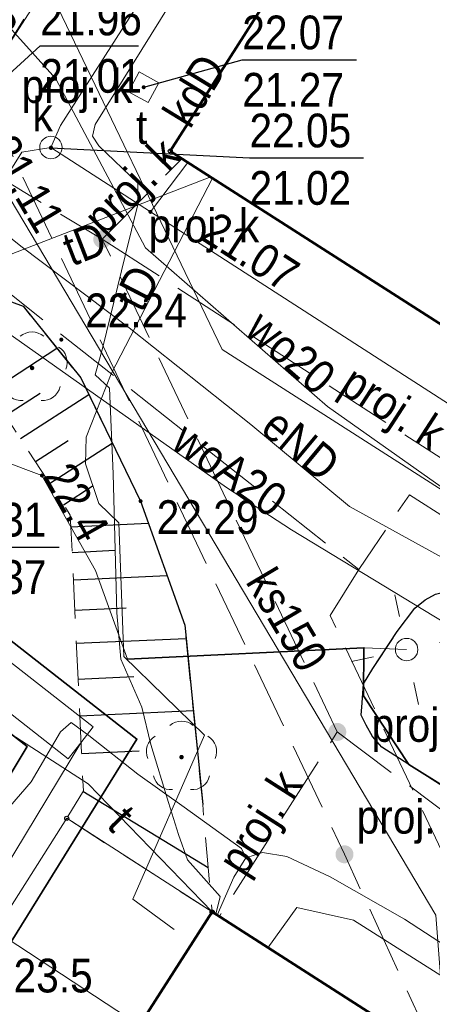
# Model space of a CAD drawing. Header units: metres. Extents: x 6530877 to 6534102, y 6042175 to 6045327.
# Tile 60 of 76: x 6533110 to 6533119, y 6044043 to 6044065. Entities that reach past the tile are written whole.
import ezdxf
from ezdxf.enums import TextEntityAlignment as Align

# ---------------------------------------------------------------- set-up
doc = ezdxf.new("R2010")
doc.units = ezdxf.units.M
doc.header["$MEASUREMENT"] = 0
doc.linetypes.add('1.0_0.5', pattern=[1.5, 1, -0.5])
doc.linetypes.add('1.5_0.5', pattern=[2, 1.5, -0.5])
doc.layers.get('0').update_dxf_attribs({"color": 2, "linetype": 'CONTINUOUS', "lineweight": 5})
for name, color, linetype in [('000 Inne (niezydentyfikowane)', 7, 'CONTINUOUS'), ('312-budynek ewidencyjny', 7, 'CONTINUOUS'), ('drzewo liściaste', 7, 'CONTINUOUS'), ('inny obiekt trwale związany z budynkiem (powierzchnia)', 7, 'CONTINUOUS'), ('jezdnia', 7, 'CONTINUOUS'), ('kanalizacyjne urządzenie techniczne - ob. projektowany', 7, 'CONTINUOUS'), ('kanalizacyjne urządzenie techniczne - ob. projektowany-Atr17', 7, 'CONTINUOUS'), ('krawężnik', 7, 'CONTINUOUS'), ('latarnia', 7, 'CONTINUOUS'), ('obudowa ochronna przewodu', 7, 'CONTINUOUS'), ('pikieta naturalna-Atr2', 7, 'CONTINUOUS'), ('pikieta sztuczna', 7, 'CONTINUOUS'), ('pikieta sztuczna-Atr2', 7, 'CONTINUOUS'), ('przewód ciepłowniczy', 7, 'CONTINUOUS'), ('przewód elektroenergetyczny podziemny', 7, 'CONTINUOUS'), ('przewód elektroenergetyczny podziemny-Atr1', 7, 'CONTINUOUS'), ('przewód kanalizacyjny', 7, 'CONTINUOUS'), ('przewód kanalizacyjny - ob. projektowany', 7, 'CONTINUOUS'), ('przewód kanalizacyjny - ob. projektowany-Atr1', 7, 'CONTINUOUS'), ('przewód kanalizacyjny-Atr1', 7, 'CONTINUOUS'), ('przewód telekomunikacyjny podziemny', 7, 'CONTINUOUS'), ('przewód telekomunikacyjny podziemny-Atr1', 7, 'CONTINUOUS'), ('przewód wodociągowy', 7, 'CONTINUOUS'), ('przewód wodociągowy - ob. projektowany', 7, 'CONTINUOUS'), ('przewód wodociągowy-Atr1', 7, 'CONTINUOUS'), ('Punkt budynku', 7, 'CONTINUOUS'), ('rzędna', 7, 'CONTINUOUS'), ('rzędna-Atr2', 7, 'CONTINUOUS'), ('rzędna-Atr3', 7, 'CONTINUOUS'), ('skarpa nieumocniona', 7, 'CONTINUOUS'), ('słup przewodów napowietrznych', 7, 'CONTINUOUS'), ('właz do komory lub kanału - kwadratowy', 7, 'CONTINUOUS'), ('właz do komory lub kanału - kwadratowy-Atr17', 7, 'CONTINUOUS'), ('właz do komory lub kanału - okrągły', 7, 'CONTINUOUS'), ('właz do komory lub kanału - okrągły-Atr17', 7, 'CONTINUOUS')]:
    doc.layers.add(name, color=color, linetype=linetype)
doc.styles.get("Standard").update_dxf_attribs({"font": 'Working1250', "width": 0.75})

# ---------------------------------------------------------------- blocks, each defined once
blk = doc.blocks.new('PUNKTBUD')
at = {"color": 0}
blk.add_circle((0, 0), 0.045, dxfattribs=at)
blk = doc.blocks.new('PW01')
at = {"linetype": 'Continuous', "lineweight": 13}
h = blk.add_hatch(color=0, dxfattribs=at)
edge = h.paths.add_edge_path()
edge.add_arc((0, 0), 0.045, 0, 360)
blk = doc.blocks.new('OP021')
at = {"linetype": 'Continuous', "lineweight": 13}
h = blk.add_hatch(color=0, dxfattribs=at)
edge = h.paths.add_edge_path()
edge.add_arc((0, 0), 0.05, 0, 360)
at = {"color": 0, "linetype": 'Continuous', "lineweight": 13}
for centre, start, end in [((0, 0.4), 49.272, 130.728), ((-0.38, 0.124), 121.308, 202.548), ((0.38, 0.124), 337.452, 58.692), ((-0.235, -0.324), 193.221, 274.871), ((0.235, -0.324), 265.129, 346.779)]:
    blk.add_arc(centre, 0.4, start, end, dxfattribs=at)
blk = doc.blocks.new('US15')
at = {"color": 0, "linetype": 'Continuous', "lineweight": 13}
blk.add_circle((0, 0), 0.25, dxfattribs=at)
blk = doc.blocks.new('SM01')
at = {"color": 0, "linetype": 'Continuous', "lineweight": 13}
for p, q in [((-0.53, 0.531), (-0.883, 0.884)), ((0.531, 0.531), (0.884, 0.884)), ((-0.53, -0.53), (-0.883, -0.883)), ((0.531, -0.53), (0.884, -0.883))]:
    blk.add_line(p, q, dxfattribs=at)
blk.add_circle((0, 0), 0.25, dxfattribs=at)
blk = doc.blocks.new('US22')
at = {"color": 0, "linetype": 'Continuous', "lineweight": 13}
blk.add_circle((0, 0), 0.25, dxfattribs=at)
blk = doc.blocks.new('US22A')
at = {"color": 0, "linetype": 'Continuous', "lineweight": 0}
blk.add_lwpolyline([(-0.25, -0.25), (0.25, -0.25), (0.25, 0.25), (-0.25, 0.25)], close=True, dxfattribs=at)
blk = doc.blocks.new('US25')
at = {"linetype": 'Continuous', "lineweight": 0}
h = blk.add_hatch(color=0, dxfattribs=at)
edge = h.paths.add_edge_path()
edge.add_arc((0, 0), 0.2, 0, 360)

msp = doc.modelspace()

# ---------------------------------------------------------------- linework, layer by layer
at = {"layer": '000 Inne (niezydentyfikowane)', "color": 7, "linetype": 'Continuous', "lineweight": 25, "flags": 128}
for points in [[(6533109.18, 6044056.52), (6533110.67, 6044057.49)], [(6533109.53, 6044055.99), (6533110.3, 6044056.49)], [(6533109.86, 6044055.48), (6533111.38, 6044056.46)], [(6533110.2, 6044054.97), (6533110.92, 6044055.44)], [(6533110.51, 6044054.48), (6533111.9, 6044055.38)], [(6533110.82, 6044054.01), (6533111.48, 6044054.44)], [(6533110.98, 6044053.52), (6533112.7, 6044053.6)], [(6533111.01, 6044052.95), (6533111.96, 6044053)], [(6533111.04, 6044052.34), (6533113.12, 6044052.44)], [(6533111.07, 6044051.67), (6533112.21, 6044051.72)], [(6533111.1, 6044050.93), (6533113.54, 6044051.04)], [(6533111.14, 6044050.13), (6533112.38, 6044050.19)], [(6533111.18, 6044049.32), (6533113.7, 6044049.44)], [(6533111.22, 6044048.48), (6533112.5, 6044048.54)], [(6533111.25, 6044047.64), (6533114.03, 6044045.95)]]:
    msp.add_lwpolyline(points, dxfattribs=at)
at = {"layer": '312-budynek ewidencyjny', "color": 7, "linetype": 'Continuous', "lineweight": 50, "flags": 128}
for points in [[(6533113.19, 6044061.87), (6533124.17, 6044079.08)], [(6533136.02, 6044047.25), (6533113.19, 6044061.87)], [(6533109.35, 6044037.52), (6533114.12, 6044044.96)], [(6533114.12, 6044044.96), (6533132.04, 6044033.47)]]:
    msp.add_lwpolyline(points, dxfattribs=at)
at = {"layer": 'inny obiekt trwale związany z budynkiem (powierzchnia)', "color": 7, "linetype": 'Continuous', "lineweight": 18, "flags": 128}
msp.add_lwpolyline([(6533112.5, 6044042.44), (6533109.3, 6044044.54), (6533110.89, 6044047.04), (6533114.12, 6044044.96)], close=True, dxfattribs=at)
at = {"layer": 'jezdnia', "color": 7, "linetype": '1.5_0.5', "lineweight": 18, "flags": 128}
msp.add_lwpolyline([(6533119.7, 6044052.08), (6533119.35, 6044052.09), (6533119.08, 6044052.02), (6533118.85, 6044051.9), (6533118.62, 6044051.71), (6533118.23, 6044051.19), (6533117.69, 6044050.37), (6533117.48, 6044050.03), (6533117.45, 6044049.61), (6533117.43, 6044049.33), (6533117.54, 6044049.11), (6533117.68, 6044048.86), (6533117.89, 6044048.62), (6533121.79, 6044046.12), (6533125.01, 6044044.03), (6533129.29, 6044041.2), (6533133.48, 6044038.57), (6533135.33, 6044037.32), (6533135.59, 6044037.27), (6533136.17, 6044037.24), (6533136.73, 6044037.47), (6533137.19, 6044037.85), (6533137.47, 6044038.3), (6533137.75, 6044038.91), (6533137.99, 6044039.35), (6533138.09, 6044039.71), (6533138.14, 6044039.86), (6533138.16, 6044040.1), (6533138.09, 6044040.23), (6533137.59, 6044040.67), (6533136.47, 6044041.47), (6533135.1, 6044042.34), (6533120.21, 6044051.93), (6533120.04, 6044052.03)], close=True, dxfattribs=at)
at = {"layer": 'krawężnik', "color": 7, "linetype": 'Continuous', "lineweight": 25, "flags": 128}
for points in [[(6533100.02, 6044060.82), (6533097.3, 6044057.49), (6533100.72, 6044054.72), (6533097.73, 6044050.02), (6533097.06, 6044049.02), (6533099.98, 6044047.22), (6533100.74, 6044047.34), (6533101.38, 6044048.41), (6533103.71, 6044052.16), (6533106.32, 6044056.61), (6533107.48, 6044059.33), (6533109.92, 6044058.42), (6533111.2, 6044056.83), (6533112.53, 6044054.09), (6533113.51, 6044051.33), (6533113.91, 6044047.35)], [(6533129.29, 6044041.2), (6533125.01, 6044044.03), (6533121.79, 6044046.12), (6533117.89, 6044048.62), (6533117.68, 6044048.86), (6533117.54, 6044049.11), (6533117.43, 6044049.33), (6533117.45, 6044049.61), (6533117.48, 6044050.03), (6533117.69, 6044050.37), (6533118.23, 6044051.19), (6533118.62, 6044051.71), (6533118.85, 6044051.9), (6533119.08, 6044052.02), (6533119.35, 6044052.09), (6533119.7, 6044052.08), (6533120.04, 6044052.03)]]:
    msp.add_lwpolyline(points, dxfattribs=at)
at = {"layer": 'obudowa ochronna przewodu', "color": 7, "linetype": 'Continuous', "lineweight": 35, "flags": 128}
msp.add_lwpolyline([(6533086.41, 6044046.47), (6533082.63, 6044040.69), (6533079.57, 6044042.45), (6533066.5, 6044049.32), (6533058.16, 6044054.65), (6533057.02, 6044055.29), (6533056.24, 6044053.72), (6533065.51, 6044047.82), (6533068.89, 6044046.08), (6533079.32, 6044040.49), (6533083.08, 6044038.43), (6533088.79, 6044046.92), (6533098.83, 6044057.37), (6533110.01, 6044048.64), (6533103.74, 6044038.18), (6533105.25, 6044037.2), (6533112.45, 6044048.8), (6533098.38, 6044059.81), (6533089.72, 6044050.29)], close=True, dxfattribs=at)
msp.add_lwpolyline([(6533112.24, 6044050.58), (6533117.49, 6044050.83), (6533117.48, 6044049.76), (6533118.49, 6044048.24), (6533126.7, 6044043.11), (6533134.82, 6044037.35), (6533136.75, 6044037.59), (6533137.12, 6044038.34), (6533137.85, 6044039.38), (6533142.72, 6044038.05), (6533153.12, 6044034.29), (6533156.42, 6044032.01)], dxfattribs=at)
at = {"layer": 'przewód ciepłowniczy', "color": 0, "lineweight": 18}
for p, q in [((6533098.8872, 6044058.9146), (6533111.4772, 6044049.0746)), ((6533098.3328, 6044058.2054), (6533110.9228, 6044048.3654)), ((6533111.4772, 6044049.0746), (6533111.2, 6044048.72)), ((6533110.9228, 6044048.3654), (6533111.2, 6044048.72))]:
    msp.add_line(p, q, dxfattribs=at)
at = {"layer": 'przewód ciepłowniczy', "color": 212, "linetype": 'Continuous', "lineweight": 18, "flags": 128}
for points in [[(6533139.28, 6044045.44), (6533137.83, 6044042.82), (6533137.49, 6044042.65), (6533114.34, 6044057.46), (6533110.34, 6044065.81), (6533103.52, 6044073.43)], [(6533104.53, 6044037.67), (6533111.2, 6044048.72)]]:
    msp.add_lwpolyline(points, dxfattribs=at)
at = {"layer": 'przewód elektroenergetyczny podziemny', "color": 1, "linetype": 'Continuous', "lineweight": 18, "flags": 128}
for points in [[(6533114.2, 6044044.91), (6533114.3, 6044045.3), (6533113.57, 6044046.12), (6533113.37, 6044046.68), (6533113.15, 6044047.39), (6533112.76, 6044048.68), (6533112.56, 6044049.51), (6533112.09, 6044050.58), (6533112, 6044051.61), (6533111.92, 6044054.7), (6533111.84, 6044056.6), (6533111.52, 6044056.9), (6533111.69, 6044057.51), (6533112.19, 6044059.54), (6533112.47, 6044060.68), (6533112.47, 6044061.16), (6533111.6, 6044061.99), (6533111.46, 6044062.2), (6533111.52, 6044062.46), (6533113.39, 6044065.47), (6533118.01, 6044072.77), (6533120.29, 6044076.43)], [(6533126.45, 6044048.87), (6533125.7, 6044049.26), (6533121.57, 6044051.55), (6533117.17, 6044053.97), (6533114.98, 6044055.79), (6533112.28, 6044057.94), (6533109.87, 6044059.76), (6533106.28, 6044062.65), (6533104.91, 6044063.55), (6533104.18, 6044063.93), (6533103.14, 6044064.37), (6533102.04, 6044064.72), (6533101.16, 6044064.73), (6533100.54, 6044064.57), (6533099.55, 6044064.34), (6533098.37, 6044064.03), (6533097.07, 6044063.31), (6533094.19, 6044061.38), (6533089.09, 6044059.07), (6533082.26, 6044057.6), (6533080.12, 6044057.53), (6533071.77, 6044056.89)], [(6533102.98, 6044059.66), (6533106.51, 6044056.1), (6533110.34, 6044054.66), (6533111.53, 6044052.55), (6533112.24, 6044050.58), (6533117.49, 6044050.83)], [(6533117.49, 6044050.83), (6533117.48, 6044049.76), (6533118.49, 6044048.24), (6533126.7, 6044043.11)], [(6533117.49, 6044050.83), (6533118.44, 6044050.79)], [(6533108.26, 6044046.91), (6533108.88, 6044046.47), (6533109.14, 6044046.46), (6533109.63, 6044047.3), (6533110.1, 6044047.85), (6533110.75, 6044048.96), (6533110.99, 6044049.17), (6533111.38, 6044048.88), (6533112.47, 6044048.02), (6533113.5, 6044047.29), (6533114.77, 6044046.37), (6533114.87, 6044046.16), (6533114.6, 6044045.73), (6533114.23, 6044044.89)], [(6533114.87, 6044046.16), (6533115.24, 6044046.28), (6533115.78, 6044046.19), (6533116.74, 6044045.74), (6533118.39, 6044044.8), (6533121.02, 6044043.09), (6533121.58, 6044042.44), (6533121.94, 6044041.86), (6533121.93, 6044041.09), (6533121.58, 6044040.17)], [(6533115.36, 6044044.16), (6533116, 6044045.06), (6533117.26, 6044044.78), (6533119.48, 6044043.37), (6533119.99, 6044043.46), (6533120.48, 6044043.44)]]:
    msp.add_lwpolyline(points, dxfattribs=at)
at = {"layer": 'przewód kanalizacyjny', "color": 34, "linetype": 'Continuous', "lineweight": 18, "flags": 128}
for points in [[(6533123.02, 6044085.11), (6533112.51, 6044068.77), (6533108.55, 6044062.62), (6533100.59, 6044047.82)], [(6533123.05, 6044081.25), (6533120.66, 6044077.94), (6533110.75, 6044062.44), (6533110.54, 6044061.95)], [(6533119.34, 6044041.61), (6533119.09, 6044044.89), (6533108.55, 6044062.62)], [(6533110.54, 6044061.95), (6533109.89, 6044061.85), (6533101.57, 6044048.52), (6533101.49, 6044048.05)], [(6533132.85, 6044047.74), (6533125.78, 6044052.12), (6533112.75, 6044060.52), (6533110.54, 6044061.95)], [(6533112.75, 6044060.52), (6533113.58, 6044061.62)]]:
    msp.add_lwpolyline(points, dxfattribs=at)
at = {"layer": 'przewód kanalizacyjny - ob. projektowany', "color": 34, "linetype": '1.5_0.5', "lineweight": 18, "flags": 128}
for points in [[(6533119.08, 6044041.84), (6533117.06, 6044046.24), (6533108.98, 6044063.26), (6533115.09, 6044073.07), (6533115.21, 6044084.65), (6533115.37, 6044103.97), (6533118.8, 6044109.45), (6533124.98, 6044119.17), (6533127.06, 6044118.25), (6533137.57, 6044113.74), (6533148.22, 6044129.62), (6533128.91, 6044141.43), (6533126.73, 6044149.84)], [(6533107.33, 6044062.54), (6533111.68, 6044059.91), (6533116.9, 6044048.96), (6533114.28, 6044044.86)], [(6533111.68, 6044059.91), (6533113.45, 6044061.7)], [(6533111.68, 6044059.91), (6533124.69, 6044051.5), (6533132.09, 6044046.74), (6533137.17, 6044043.51), (6533147.31, 6044037.09), (6533152.53, 6044036.94)], [(6533116.9, 6044048.96), (6533132.46, 6044037.29), (6533131.77, 6044033.64)]]:
    msp.add_lwpolyline(points, dxfattribs=at)
at = {"layer": 'przewód telekomunikacyjny podziemny', "color": 30, "linetype": 'Continuous', "lineweight": 18, "flags": 128}
for points in [[(6533114.09, 6044061.3), (6533106.99, 6044058.55), (6533105.13, 6044055.15), (6533106.38, 6044048.73)], [(6533113.28, 6044044.57), (6533112.36, 6044045.24), (6533113.95, 6044048.89), (6533112.16, 6044050.64), (6533112.05, 6044053.61), (6533111.6, 6044054.04), (6533111.31, 6044054.92), (6533111.32, 6044055.51), (6533111.88, 6044056.92), (6533114.13, 6044061.27)], [(6533106.77, 6044050.63), (6533107.25, 6044050.46), (6533111.37, 6044047.81), (6533114.12, 6044044.96)]]:
    msp.add_lwpolyline(points, dxfattribs=at)
at = {"layer": 'przewód wodociągowy', "color": 5, "linetype": 'Continuous', "lineweight": 18, "flags": 128}
for points in [[(6533102.08, 6044073.69), (6533102.77, 6044072.25), (6533110.65, 6044063.48), (6533112.64, 6044059.72), (6533116.68, 6044056.19), (6533125.67, 6044049.84), (6533124.54, 6044048.2)], [(6533124.54, 6044048.2), (6533115.88, 6044053.45), (6533114.44, 6044054.39), (6533109.4, 6044057.96), (6533105.55, 6044059.76)]]:
    msp.add_lwpolyline(points, dxfattribs=at)
at = {"layer": 'przewód wodociągowy - ob. projektowany', "color": 5, "linetype": '1.5_0.5', "lineweight": 18, "flags": 128}
for points in [[(6533101.41, 6044065.34), (6533105.51, 6044061.96), (6533117.38, 6044052.57), (6533117.69, 6044053.03), (6533118.5, 6044054.23), (6533125.33, 6044049.88), (6533127.28, 6044052.85)], [(6533117.38, 6044052.57), (6533116.74, 6044051.55), (6533120.81, 6044042.96), (6533119.72, 6044041.37)]]:
    msp.add_lwpolyline(points, dxfattribs=at)
at = {"layer": 'rzędna-Atr2', "color": 7, "flags": 128}
for points in [[(6533108.55, 6044062.62), (6533110.3, 6044064.21), (6533112.481, 6044064.21)], [(6533112.6, 6044063.29), (6533114.79, 6044063.9), (6533117.327, 6044063.9)], [(6533110.54, 6044061.94), (6533114.95, 6044061.72), (6533117.482, 6044061.72)], [(6533106.77, 6044050.63), (6533108.18, 6044053.07), (6533110.722, 6044053.07)]]:
    msp.add_lwpolyline(points, dxfattribs=at)
at = {"layer": 'skarpa nieumocniona', "color": 7, "linetype": '1.0_0.5', "lineweight": 18, "flags": 128}
msp.add_lwpolyline([(6533110.89, 6044047.04), (6533114.12, 6044044.96), (6533113.91, 6044047.35), (6533113.51, 6044051.33), (6533112.53, 6044054.09), (6533111.2, 6044056.83), (6533109.92, 6044058.42), (6533107.48, 6044059.33), (6533106.32, 6044056.61), (6533103.71, 6044052.16), (6533104.21, 6044051.15), (6533105.02, 6044050.65), (6533107.14, 6044053.45), (6533108.93, 6044056.91), (6533110.97, 6044053.78), (6533111.26, 6044047.65)], close=True, dxfattribs=at)
msp.add_lwpolyline([(6533110.89, 6044047.04), (6533114.12, 6044044.96), (6533113.91, 6044047.35), (6533113.51, 6044051.33), (6533112.53, 6044054.09), (6533111.2, 6044056.83), (6533109.92, 6044058.42), (6533107.48, 6044059.33), (6533106.32, 6044056.61), (6533103.71, 6044052.16), (6533104.21, 6044051.15), (6533105.02, 6044050.65), (6533107.14, 6044053.45), (6533108.93, 6044056.91), (6533110.97, 6044053.78), (6533111.26, 6044047.65)], close=True, dxfattribs=at)

# ---------------------------------------------------------------- block references
at = {"layer": 'drzewo liściaste', "color": 94, "linetype": 'Continuous', "lineweight": 18}
for p in [(6533110.12, 6044057.05), (6533113.44, 6044048.4)]:
    msp.add_blockref('OP021', p, dxfattribs=at)
at = {"layer": 'kanalizacyjne urządzenie techniczne - ob. projektowany', "color": 34, "linetype": 'Continuous', "lineweight": 18}
for p in [(6533111.68, 6044059.91), (6533116.9, 6044048.96), (6533117.06, 6044046.24)]:
    msp.add_blockref('US25', p, dxfattribs=at)
at = {"layer": 'latarnia', "color": 7, "linetype": 'Continuous', "lineweight": 18, "rotation": 237.164}
msp.add_blockref('SM01', (6533118.44, 6044050.79), dxfattribs=at)
at = {"layer": 'pikieta sztuczna', "color": 7, "linetype": 'Continuous', "lineweight": 13, "rotation": 6.952}
msp.add_blockref('PW01', (6533110.77, 6044057.68), dxfattribs=at)
at = {"layer": 'pikieta sztuczna', "color": 7, "linetype": 'Continuous', "lineweight": 13}
msp.add_blockref('PW01', (6533112.53, 6044054.09), dxfattribs=at)
at = {"layer": 'Punkt budynku', "color": 5, "linetype": 'Continuous', "lineweight": 18}
for p in [(6533113.19, 6044061.87), (6533110.89, 6044047.04), (6533114.12, 6044044.96)]:
    msp.add_blockref('PUNKTBUD', p, dxfattribs=at)
at = {"layer": 'rzędna', "color": 30, "linetype": 'Continuous', "lineweight": 18, "rotation": 61.29299999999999}
msp.add_blockref('PW01', (6533112.6, 6044063.29), dxfattribs=at)
at = {"layer": 'rzędna', "color": 34, "linetype": 'Continuous', "lineweight": 18}
for p, rotation in [((6533110.54, 6044061.95), 58.867), ((6533110.54, 6044061.94), 298.2060000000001), ((6533112.75, 6044060.52), 147.305)]:
    msp.add_blockref('PW01', p, dxfattribs=dict(at, rotation=rotation))
at = {"layer": 'rzędna', "color": 1, "linetype": 'Continuous', "lineweight": 18, "rotation": 119.418}
msp.add_blockref('PW01', (6533110.34, 6044054.66), dxfattribs=at)
at = {"layer": 'słup przewodów napowietrznych', "color": 7, "linetype": 'Continuous', "lineweight": 18, "rotation": 237.164}
msp.add_blockref('US15', (6533118.44, 6044050.79), dxfattribs=at)
at = {"layer": 'właz do komory lub kanału - kwadratowy', "color": 7, "linetype": 'Continuous', "lineweight": 18, "rotation": 61.29299999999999}
msp.add_blockref('US22A', (6533112.6, 6044063.29), dxfattribs=at)
at = {"layer": 'właz do komory lub kanału - okrągły', "color": 7, "linetype": 'Continuous', "lineweight": 18, "rotation": 298.2060000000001}
msp.add_blockref('US22', (6533110.54, 6044061.95), dxfattribs=at)

# ---------------------------------------------------------------- texts
at = {"layer": 'kanalizacyjne urządzenie techniczne - ob. projektowany-Atr17', "color": 34, "width": 0.9}
for p in [(6533109.89, 6044062.94), (6533112.71, 6044059.84), (6533117.66, 6044048.74), (6533117.33, 6044046.7)]:
    msp.add_text('proj. k', height=0.75, dxfattribs=at).set_placement(p)
at = {"layer": 'pikieta naturalna-Atr2', "color": 7, "width": 0.9}
msp.add_text('23.5', height=0.75, dxfattribs=at).set_placement((6533109.71, 6044043.17))
at = {"layer": 'pikieta sztuczna-Atr2', "color": 7, "width": 0.9}
msp.add_text('22.24', height=0.75, dxfattribs=at).set_placement((6533111.3, 6044057.73), align=Align.BOTTOM_LEFT)
msp.add_text('22.29', height=0.75, dxfattribs=at).set_placement((6533112.89, 6044054.11), align=Align.TOP_LEFT)
at = {"layer": 'przewód elektroenergetyczny podziemny-Atr1', "color": 1, "width": 0.9}
msp.add_text('eND', height=0.75, rotation=-39.728, dxfattribs=at).set_placement((6533115.16, 6044055.64))
at = {"layer": 'przewód kanalizacyjny - ob. projektowany-Atr1', "color": 34, "width": 0.9}
for rotation, p in [(45.325, (6533111.73, 6044059.96)), (327.12, (6533116.91, 6044056.53)), (57.437, (6533114.83, 6044045.72))]:
    msp.add_text('proj. k', height=0.75, rotation=rotation, dxfattribs=at).set_placement(p)
at = {"layer": 'przewód kanalizacyjny-Atr1', "color": 34, "width": 0.9}
for s, rotation, p in [('kdD', 58.527, (6533113.63, 6044062.34)), ('ks150', 300.731, (6533114.85, 6044052.3))]:
    msp.add_text(s, height=0.75, rotation=rotation, dxfattribs=at).set_placement(p)
at = {"layer": 'przewód telekomunikacyjny podziemny-Atr1', "color": 30, "width": 0.9}
msp.add_text('tD', height=0.75, rotation=21.173, dxfattribs=at).set_placement((6533110.73, 6044060), align=Align.TOP_LEFT)
msp.add_text('tD', height=0.75, rotation=62.65, dxfattribs=at).set_placement((6533112.57, 6044058.26))
msp.add_text('t', height=0.75, rotation=313.977, dxfattribs=at).set_placement((6533112.02, 6044047.13), align=Align.MIDDLE_LEFT)
at = {"layer": 'przewód wodociągowy-Atr1', "color": 5, "width": 0.9}
for s, rotation, p in [('wo20', -41.146, (6533114.81, 6044057.83)), ('woA20', -35.311, (6533113.17, 6044055.29))]:
    msp.add_text(s, height=0.75, rotation=rotation, dxfattribs=at).set_placement(p)
at = {"layer": 'rzędna-Atr2', "color": 34, "width": 0.9}
for s, rotation, p in [('20.99', 57.201, (6533108.91, 6044063.4)), ('21.11', 300.731, (6533109.08, 6044061.93)), ('21.07', 327.3, (6533113.82, 6044059.93))]:
    msp.add_text(s, height=0.75, rotation=rotation, dxfattribs=at).set_placement(p)
for s, p in [('21.96', (6533110.3, 6044064.218)), ('22.05', (6533114.95, 6044061.728))]:
    msp.add_text(s, height=0.75, dxfattribs=at).set_placement(p, align=Align.BOTTOM_LEFT)
at = {"layer": 'rzędna-Atr2', "color": 30, "width": 0.9}
for s, p in [('22.07', (6533114.79, 6044063.908)), ('23.31', (6533108.18, 6044053.078))]:
    msp.add_text(s, height=0.75, dxfattribs=at).set_placement(p, align=Align.BOTTOM_LEFT)
at = {"layer": 'rzędna-Atr2', "color": 1, "width": 0.9}
msp.add_text('22.4', height=0.75, rotation=-60.578, dxfattribs=at).set_placement((6533110.35, 6044054.65))
at = {"layer": 'rzędna-Atr3', "color": 34, "width": 0.9}
for s, p in [('21.01', (6533110.3, 6044062.942)), ('21.02', (6533114.95, 6044060.452))]:
    msp.add_text(s, height=0.75, dxfattribs=at).set_placement(p, align=Align.BOTTOM_LEFT)
at = {"layer": 'rzędna-Atr3', "color": 30, "width": 0.9}
for s, p in [('21.27', (6533114.79, 6044062.633)), ('22.37', (6533108.18, 6044051.803))]:
    msp.add_text(s, height=0.75, dxfattribs=at).set_placement(p, align=Align.BOTTOM_LEFT)
at = {"layer": 'właz do komory lub kanału - kwadratowy-Atr17', "color": 7, "width": 0.9}
msp.add_text('t', height=0.75, dxfattribs=at).set_placement((6533112.43, 6044062.03))
at = {"layer": 'właz do komory lub kanału - okrągły-Atr17', "color": 7, "width": 0.9}
msp.add_text('k', height=0.75, dxfattribs=at).set_placement((6533110.13, 6044062.31))

doc.saveas('drawing.dxf')
